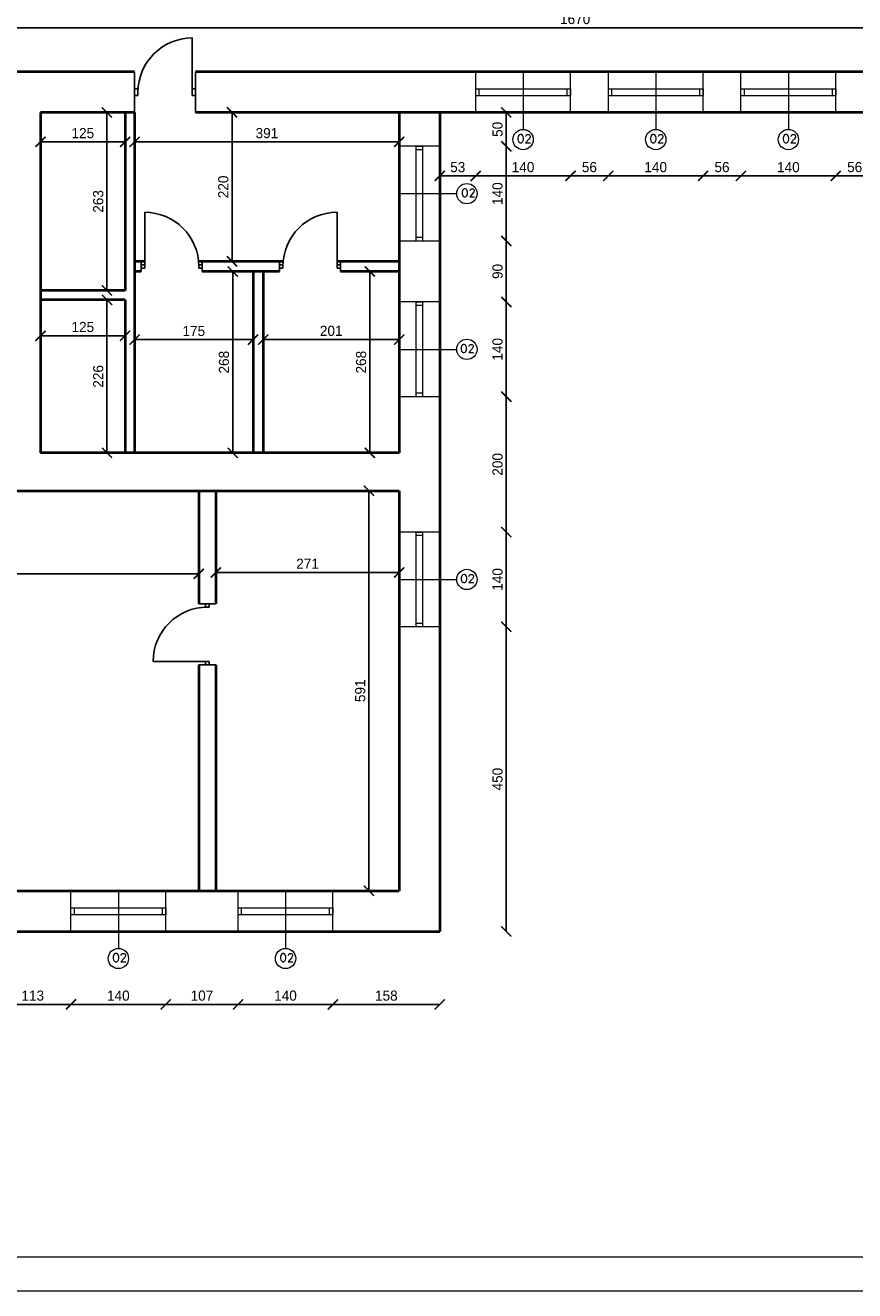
# Model space of a CAD drawing. Header units: millimetres. Extents: x 107252 to 132489, y 44218 to 60710.
# Tile 19 of 72: x 112589 to 113814, y 53128 to 54998. Entities that reach past the tile are written whole.
import ezdxf

# ---------------------------------------------------------------- set-up
doc = ezdxf.new("R2010")
doc.units = ezdxf.units.MM
for name, color, linetype, lineweight in [('cienka', 3, 'Continuous', 18), ('gruba', 1, 'Continuous', 40), ('wymiary', 252, 'Continuous', 15), ('średnia', 2, 'Continuous', 25)]:
    doc.layers.add(name, color=color, linetype=linetype, lineweight=lineweight)
doc.styles.add('ROMANS1', font='romans.shx', dxfattribs={"height": 15})
doc.styles.get("Standard").update_dxf_attribs({"font": 'GOTHIC.TTF'})
doc.dimstyles.new('secemin', dxfattribs={"dimtxt": 15, "dimasz": 15, "dimexe": 1.25, "dimexo": 0.625, "dimgap": 5, "dimtad": 1, "dimdec": 0, "dimtxsty": 'Standard', "dimblk": 'ARCHTICK', "dimcen": 0, "dimse1": 1, "dimse2": 1, "dimclrt": 256, "dimadec": 0, "dimazin": 0, "dimtfac": 1, "dimtdec": 0, "dimtmove": 0, "dimatfit": 3, "dimfxl": 1, "dimtfillclr": 250, "dimarcsym": 1})

# ---------------------------------------------------------------- blocks, each defined once
blk = doc.blocks.new('_ArchTick')
at = {"color": 0, "linetype": 'ByBlock', "const_width": 0.15}
blk.add_lwpolyline([(-0.5, -0.5), (0.5, 0.5)], dxfattribs=at)
blk = doc.blocks.new('*D184')
at = {"layer": 'Defpoints', "color": 0, "transparency": 16777216}
for p in [(112566.1, 54994.3), (114236.1, 54974.9), (112566.1, 54929.3)]:
    blk.add_point(p, dxfattribs=at)
at = {"layer": 'wymiary', "color": 0, "lineweight": -2, "transparency": 16777216}
blk.add_line((114236.1, 54994.3), (112566.1, 54994.3), dxfattribs=at)
at = {"layer": 'wymiary', "color": 0, "lineweight": -2, "transparency": 16777216, "xscale": 15, "yscale": 15, "zscale": 15, "rotation": 180}
blk.add_blockref('_ArchTick', (112566.1, 54994.3), dxfattribs=at)
at = {"layer": 'wymiary', "color": 0, "lineweight": -2, "transparency": 16777216, "xscale": 15, "yscale": 15, "zscale": 15}
blk.add_blockref('_ArchTick', (114236.1, 54994.3), dxfattribs=at)
at = {"layer": 'wymiary', "transparency": 16777216, "insert": (113401.1, 55007.2), "char_height": 15, "attachment_point": 5}
blk.add_mtext('1670', dxfattribs=at)
blk = doc.blocks.new('*D190')
at = {"layer": 'Defpoints', "color": 0, "transparency": 16777216}
for p in [(112695.9, 54869.3), (112709.3, 54869.3), (112695.9, 54606.3)]:
    blk.add_point(p, dxfattribs=at)
at = {"layer": 'wymiary', "color": 0, "lineweight": -2, "transparency": 16777216}
blk.add_line((112709.3, 54606.3), (112709.3, 54869.3), dxfattribs=at)
at = {"layer": 'wymiary', "color": 0, "lineweight": -2, "transparency": 16777216, "xscale": 15, "yscale": 15, "zscale": 15}
for p, rotation in [((112709.3, 54869.3), 90), ((112709.3, 54606.3), 270)]:
    blk.add_blockref('_ArchTick', p, dxfattribs=dict(at, rotation=rotation))
at = {"layer": 'wymiary', "transparency": 16777216, "insert": (112696.4, 54737.8), "char_height": 15, "attachment_point": 5, "rotation": 90}
blk.add_mtext('263', dxfattribs=at)
blk = doc.blocks.new('*D191')
at = {"layer": 'Defpoints', "color": 0, "transparency": 16777216}
for p in [(112736.1, 54825.8), (112611.1, 54803.3), (112736.1, 54803.3)]:
    blk.add_point(p, dxfattribs=at)
at = {"layer": 'wymiary', "color": 0, "lineweight": -2, "transparency": 16777216}
blk.add_line((112611.1, 54825.8), (112736.1, 54825.8), dxfattribs=at)
at = {"layer": 'wymiary', "color": 0, "lineweight": -2, "transparency": 16777216, "xscale": 15, "yscale": 15, "zscale": 15, "rotation": 180}
blk.add_blockref('_ArchTick', (112611.1, 54825.8), dxfattribs=at)
at = {"layer": 'wymiary', "color": 0, "lineweight": -2, "transparency": 16777216, "xscale": 15, "yscale": 15, "zscale": 15}
blk.add_blockref('_ArchTick', (112736.1, 54825.8), dxfattribs=at)
at = {"layer": 'wymiary', "transparency": 16777216, "insert": (112673.6, 54838.6), "char_height": 15, "attachment_point": 5}
blk.add_mtext('125', dxfattribs=at)
blk = doc.blocks.new('*D192')
at = {"layer": 'Defpoints', "color": 0, "transparency": 16777216}
for p in [(112750.1, 54825.8), (113141.1, 54825.8), (113141.1, 54825.8)]:
    blk.add_point(p, dxfattribs=at)
at = {"layer": 'wymiary', "color": 0, "lineweight": -2, "transparency": 16777216}
blk.add_line((112750.1, 54825.8), (113141.1, 54825.8), dxfattribs=at)
at = {"layer": 'wymiary', "color": 0, "lineweight": -2, "transparency": 16777216, "xscale": 15, "yscale": 15, "zscale": 15, "rotation": 180}
blk.add_blockref('_ArchTick', (112750.1, 54825.8), dxfattribs=at)
at = {"layer": 'wymiary', "color": 0, "lineweight": -2, "transparency": 16777216, "xscale": 15, "yscale": 15, "zscale": 15}
blk.add_blockref('_ArchTick', (113141.1, 54825.8), dxfattribs=at)
at = {"layer": 'wymiary', "transparency": 16777216, "insert": (112945.6, 54838.6), "char_height": 15, "attachment_point": 5}
blk.add_mtext('391', dxfattribs=at)
blk = doc.blocks.new('*D193')
at = {"layer": 'Defpoints', "color": 0, "transparency": 16777216}
for p in [(112894.1, 54869.3), (112894.1, 54869.3), (112894.1, 54649.3)]:
    blk.add_point(p, dxfattribs=at)
at = {"layer": 'wymiary', "color": 0, "lineweight": -2, "transparency": 16777216}
blk.add_line((112894.1, 54649.3), (112894.1, 54869.3), dxfattribs=at)
at = {"layer": 'wymiary', "color": 0, "lineweight": -2, "transparency": 16777216, "xscale": 15, "yscale": 15, "zscale": 15}
for p, rotation in [((112894.1, 54869.3), 90), ((112894.1, 54649.3), 270)]:
    blk.add_blockref('_ArchTick', p, dxfattribs=dict(at, rotation=rotation))
at = {"layer": 'wymiary', "transparency": 16777216, "insert": (112881.2, 54759.3), "char_height": 15, "attachment_point": 5, "rotation": 90}
blk.add_mtext('220', dxfattribs=at)
blk = doc.blocks.new('*D194')
at = {"layer": 'Defpoints', "color": 0, "transparency": 16777216}
for p in [(112709.3, 54592.3), (112709.3, 54366.3), (112709.3, 54366.3)]:
    blk.add_point(p, dxfattribs=at)
at = {"layer": 'wymiary', "color": 0, "lineweight": -2, "transparency": 16777216}
blk.add_line((112709.3, 54592.3), (112709.3, 54366.3), dxfattribs=at)
at = {"layer": 'wymiary', "color": 0, "lineweight": -2, "transparency": 16777216, "xscale": 15, "yscale": 15, "zscale": 15}
for p, rotation in [((112709.3, 54592.3), 90), ((112709.3, 54366.3), 270)]:
    blk.add_blockref('_ArchTick', p, dxfattribs=dict(at, rotation=rotation))
at = {"layer": 'wymiary', "transparency": 16777216, "insert": (112696.4, 54479.3), "char_height": 15, "attachment_point": 5, "rotation": 90}
blk.add_mtext('226', dxfattribs=at)
blk = doc.blocks.new('*D195')
at = {"layer": 'Defpoints', "color": 0, "transparency": 16777216}
for p in [(112611.1, 54539.3), (112736.1, 54539.3), (112736.1, 54539.3)]:
    blk.add_point(p, dxfattribs=at)
at = {"layer": 'wymiary', "color": 0, "lineweight": -2, "transparency": 16777216}
blk.add_line((112611.1, 54539.3), (112736.1, 54539.3), dxfattribs=at)
at = {"layer": 'wymiary', "color": 0, "lineweight": -2, "transparency": 16777216, "xscale": 15, "yscale": 15, "zscale": 15, "rotation": 180}
blk.add_blockref('_ArchTick', (112611.1, 54539.3), dxfattribs=at)
at = {"layer": 'wymiary', "color": 0, "lineweight": -2, "transparency": 16777216, "xscale": 15, "yscale": 15, "zscale": 15}
blk.add_blockref('_ArchTick', (112736.1, 54539.3), dxfattribs=at)
at = {"layer": 'wymiary', "transparency": 16777216, "insert": (112673.6, 54552.2), "char_height": 15, "attachment_point": 5}
blk.add_mtext('125', dxfattribs=at)
blk = doc.blocks.new('*D196')
at = {"layer": 'Defpoints', "color": 0, "transparency": 16777216}
for p in [(112750.1, 54533.6), (112925.1, 54533.6), (112925.1, 54533.6)]:
    blk.add_point(p, dxfattribs=at)
at = {"layer": 'wymiary', "color": 0, "lineweight": -2, "transparency": 16777216}
blk.add_line((112750.1, 54533.6), (112925.1, 54533.6), dxfattribs=at)
at = {"layer": 'wymiary', "color": 0, "lineweight": -2, "transparency": 16777216, "xscale": 15, "yscale": 15, "zscale": 15, "rotation": 180}
blk.add_blockref('_ArchTick', (112750.1, 54533.6), dxfattribs=at)
at = {"layer": 'wymiary', "color": 0, "lineweight": -2, "transparency": 16777216, "xscale": 15, "yscale": 15, "zscale": 15}
blk.add_blockref('_ArchTick', (112925.1, 54533.6), dxfattribs=at)
at = {"layer": 'wymiary', "transparency": 16777216, "insert": (112837.6, 54546.3), "char_height": 15, "attachment_point": 5}
blk.add_mtext('175', dxfattribs=at)
blk = doc.blocks.new('*D197')
at = {"layer": 'Defpoints', "color": 0, "transparency": 16777216}
for p in [(112940.1, 54533.6), (113141.1, 54533.6), (113141.1, 54533.6)]:
    blk.add_point(p, dxfattribs=at)
at = {"layer": 'wymiary', "color": 0, "lineweight": -2, "transparency": 16777216}
blk.add_line((112940.1, 54533.6), (113141.1, 54533.6), dxfattribs=at)
at = {"layer": 'wymiary', "color": 0, "lineweight": -2, "transparency": 16777216, "xscale": 15, "yscale": 15, "zscale": 15, "rotation": 180}
blk.add_blockref('_ArchTick', (112940.1, 54533.6), dxfattribs=at)
at = {"layer": 'wymiary', "color": 0, "lineweight": -2, "transparency": 16777216, "xscale": 15, "yscale": 15, "zscale": 15}
blk.add_blockref('_ArchTick', (113141.1, 54533.6), dxfattribs=at)
at = {"layer": 'wymiary', "transparency": 16777216, "insert": (113040.6, 54546.5), "char_height": 15, "attachment_point": 5}
blk.add_mtext('201', dxfattribs=at)
blk = doc.blocks.new('*D198')
at = {"layer": 'Defpoints', "color": 0, "transparency": 16777216}
for p in [(112895.1, 54634.3), (112895.1, 54366.3), (112895.1, 54366.3)]:
    blk.add_point(p, dxfattribs=at)
at = {"layer": 'wymiary', "color": 0, "lineweight": -2, "transparency": 16777216}
blk.add_line((112895.1, 54634.3), (112895.1, 54366.3), dxfattribs=at)
at = {"layer": 'wymiary', "color": 0, "lineweight": -2, "transparency": 16777216, "xscale": 15, "yscale": 15, "zscale": 15}
for p, rotation in [((112895.1, 54634.3), 90), ((112895.1, 54366.3), 270)]:
    blk.add_blockref('_ArchTick', p, dxfattribs=dict(at, rotation=rotation))
at = {"layer": 'wymiary', "transparency": 16777216, "insert": (112882.2, 54500.3), "char_height": 15, "attachment_point": 5, "rotation": 90}
blk.add_mtext('268', dxfattribs=at)
blk = doc.blocks.new('*D199')
at = {"layer": 'Defpoints', "color": 0, "transparency": 16777216}
for p in [(113097.7, 54634.3), (113097.7, 54366.3), (113097.7, 54366.3)]:
    blk.add_point(p, dxfattribs=at)
at = {"layer": 'wymiary', "color": 0, "lineweight": -2, "transparency": 16777216}
blk.add_line((113097.7, 54634.3), (113097.7, 54366.3), dxfattribs=at)
at = {"layer": 'wymiary', "color": 0, "lineweight": -2, "transparency": 16777216, "xscale": 15, "yscale": 15, "zscale": 15}
for p, rotation in [((113097.7, 54634.3), 90), ((113097.7, 54366.3), 270)]:
    blk.add_blockref('_ArchTick', p, dxfattribs=dict(at, rotation=rotation))
at = {"layer": 'wymiary', "transparency": 16777216, "insert": (113084.8, 54500.3), "char_height": 15, "attachment_point": 5, "rotation": 90}
blk.add_mtext('268', dxfattribs=at)
blk = doc.blocks.new('*D202')
at = {"layer": 'Defpoints', "color": 0, "transparency": 16777216}
for p in [(111798.1, 54227.3), (112845.1, 54227.3), (112845.1, 54187.7)]:
    blk.add_point(p, dxfattribs=at)
at = {"layer": 'wymiary', "color": 0, "lineweight": -2, "transparency": 16777216}
blk.add_line((111798.1, 54187.7), (112845.1, 54187.7), dxfattribs=at)
at = {"layer": 'wymiary', "color": 0, "lineweight": -2, "transparency": 16777216, "xscale": 15, "yscale": 15, "zscale": 15, "rotation": 180}
blk.add_blockref('_ArchTick', (111798.1, 54187.7), dxfattribs=at)
at = {"layer": 'wymiary', "color": 0, "lineweight": -2, "transparency": 16777216, "xscale": 15, "yscale": 15, "zscale": 15}
blk.add_blockref('_ArchTick', (112845.1, 54187.7), dxfattribs=at)
at = {"layer": 'wymiary', "transparency": 16777216, "insert": (112321.6, 54200.6), "char_height": 15, "attachment_point": 5}
blk.add_mtext('1047', dxfattribs=at)
blk = doc.blocks.new('*D204')
at = {"layer": 'Defpoints', "color": 0, "transparency": 16777216}
for p in [(112870.1, 54189.6), (113141.1, 54189.6), (113141.1, 54189.6)]:
    blk.add_point(p, dxfattribs=at)
at = {"layer": 'wymiary', "color": 0, "lineweight": -2, "transparency": 16777216}
blk.add_line((112870.1, 54189.6), (113141.1, 54189.6), dxfattribs=at)
at = {"layer": 'wymiary', "color": 0, "lineweight": -2, "transparency": 16777216, "xscale": 15, "yscale": 15, "zscale": 15, "rotation": 180}
blk.add_blockref('_ArchTick', (112870.1, 54189.6), dxfattribs=at)
at = {"layer": 'wymiary', "color": 0, "lineweight": -2, "transparency": 16777216, "xscale": 15, "yscale": 15, "zscale": 15}
blk.add_blockref('_ArchTick', (113141.1, 54189.6), dxfattribs=at)
at = {"layer": 'wymiary', "transparency": 16777216, "insert": (113005.6, 54202.5), "char_height": 15, "attachment_point": 5}
blk.add_mtext('271', dxfattribs=at)
blk = doc.blocks.new('*D205')
at = {"layer": 'Defpoints', "color": 0, "transparency": 16777216}
for p in [(113097.9, 54310.3), (113096.4, 53719.3), (113113.9, 53719.3)]:
    blk.add_point(p, dxfattribs=at)
at = {"layer": 'wymiary', "color": 0, "lineweight": -2, "transparency": 16777216}
blk.add_line((113096.4, 54310.3), (113096.4, 53719.3), dxfattribs=at)
at = {"layer": 'wymiary', "color": 0, "lineweight": -2, "transparency": 16777216, "xscale": 15, "yscale": 15, "zscale": 15}
for p, rotation in [((113096.4, 54310.3), 90), ((113096.4, 53719.3), 270)]:
    blk.add_blockref('_ArchTick', p, dxfattribs=dict(at, rotation=rotation))
at = {"layer": 'wymiary', "transparency": 16777216, "insert": (113083.5, 54014.8), "char_height": 15, "attachment_point": 5, "rotation": 90}
blk.add_mtext('591', dxfattribs=at)
blk = doc.blocks.new('*D232')
at = {"layer": 'Defpoints', "color": 0, "transparency": 16777216}
for p in [(112543.1, 53625.1), (112656.1, 53625.1), (112656.1, 53551.4)]:
    blk.add_point(p, dxfattribs=at)
at = {"layer": 'wymiary', "color": 0, "lineweight": -2, "transparency": 16777216}
blk.add_line((112543.1, 53551.4), (112656.1, 53551.4), dxfattribs=at)
at = {"layer": 'wymiary', "color": 0, "lineweight": -2, "transparency": 16777216, "xscale": 15, "yscale": 15, "zscale": 15, "rotation": 180}
blk.add_blockref('_ArchTick', (112543.1, 53551.4), dxfattribs=at)
at = {"layer": 'wymiary', "color": 0, "lineweight": -2, "transparency": 16777216, "xscale": 15, "yscale": 15, "zscale": 15}
blk.add_blockref('_ArchTick', (112656.1, 53551.4), dxfattribs=at)
at = {"layer": 'wymiary', "transparency": 16777216, "insert": (112599.6, 53564.3), "char_height": 15, "attachment_point": 5}
blk.add_mtext('113', dxfattribs=at)
blk = doc.blocks.new('*D233')
at = {"layer": 'Defpoints', "color": 0, "transparency": 16777216}
for p in [(112656.1, 53625.1), (112796.1, 53625.1), (112796.1, 53551.4)]:
    blk.add_point(p, dxfattribs=at)
at = {"layer": 'wymiary', "color": 0, "lineweight": -2, "transparency": 16777216}
blk.add_line((112656.1, 53551.4), (112796.1, 53551.4), dxfattribs=at)
at = {"layer": 'wymiary', "color": 0, "lineweight": -2, "transparency": 16777216, "xscale": 15, "yscale": 15, "zscale": 15, "rotation": 180}
blk.add_blockref('_ArchTick', (112656.1, 53551.4), dxfattribs=at)
at = {"layer": 'wymiary', "color": 0, "lineweight": -2, "transparency": 16777216, "xscale": 15, "yscale": 15, "zscale": 15}
blk.add_blockref('_ArchTick', (112796.1, 53551.4), dxfattribs=at)
at = {"layer": 'wymiary', "transparency": 16777216, "insert": (112726.1, 53564.3), "char_height": 15, "attachment_point": 5}
blk.add_mtext('140', dxfattribs=at)
blk = doc.blocks.new('*D234')
at = {"layer": 'Defpoints', "color": 0, "transparency": 16777216}
for p in [(112796.1, 53625.1), (112903.1, 53625.1), (112903.1, 53551.4)]:
    blk.add_point(p, dxfattribs=at)
at = {"layer": 'wymiary', "color": 0, "lineweight": -2, "transparency": 16777216}
blk.add_line((112796.1, 53551.4), (112903.1, 53551.4), dxfattribs=at)
at = {"layer": 'wymiary', "color": 0, "lineweight": -2, "transparency": 16777216, "xscale": 15, "yscale": 15, "zscale": 15, "rotation": 180}
blk.add_blockref('_ArchTick', (112796.1, 53551.4), dxfattribs=at)
at = {"layer": 'wymiary', "color": 0, "lineweight": -2, "transparency": 16777216, "xscale": 15, "yscale": 15, "zscale": 15}
blk.add_blockref('_ArchTick', (112903.1, 53551.4), dxfattribs=at)
at = {"layer": 'wymiary', "transparency": 16777216, "insert": (112849.6, 53564.3), "char_height": 15, "attachment_point": 5}
blk.add_mtext('107', dxfattribs=at)
blk = doc.blocks.new('*D235')
at = {"layer": 'Defpoints', "color": 0, "transparency": 16777216}
for p in [(112903.1, 53625.1), (113043.1, 53625.1), (113043.1, 53551.4)]:
    blk.add_point(p, dxfattribs=at)
at = {"layer": 'wymiary', "color": 0, "lineweight": -2, "transparency": 16777216}
blk.add_line((112903.1, 53551.4), (113043.1, 53551.4), dxfattribs=at)
at = {"layer": 'wymiary', "color": 0, "lineweight": -2, "transparency": 16777216, "xscale": 15, "yscale": 15, "zscale": 15, "rotation": 180}
blk.add_blockref('_ArchTick', (112903.1, 53551.4), dxfattribs=at)
at = {"layer": 'wymiary', "color": 0, "lineweight": -2, "transparency": 16777216, "xscale": 15, "yscale": 15, "zscale": 15}
blk.add_blockref('_ArchTick', (113043.1, 53551.4), dxfattribs=at)
at = {"layer": 'wymiary', "transparency": 16777216, "insert": (112973.1, 53564.3), "char_height": 15, "attachment_point": 5}
blk.add_mtext('140', dxfattribs=at)
blk = doc.blocks.new('*D236')
at = {"layer": 'Defpoints', "color": 0, "transparency": 16777216}
for p in [(113043.1, 53625.1), (113201.1, 53625.1), (113201.1, 53551.4)]:
    blk.add_point(p, dxfattribs=at)
at = {"layer": 'wymiary', "color": 0, "lineweight": -2, "transparency": 16777216}
blk.add_line((113043.1, 53551.4), (113201.1, 53551.4), dxfattribs=at)
at = {"layer": 'wymiary', "color": 0, "lineweight": -2, "transparency": 16777216, "xscale": 15, "yscale": 15, "zscale": 15, "rotation": 180}
blk.add_blockref('_ArchTick', (113043.1, 53551.4), dxfattribs=at)
at = {"layer": 'wymiary', "color": 0, "lineweight": -2, "transparency": 16777216, "xscale": 15, "yscale": 15, "zscale": 15}
blk.add_blockref('_ArchTick', (113201.1, 53551.4), dxfattribs=at)
at = {"layer": 'wymiary', "transparency": 16777216, "insert": (113122.1, 53564.3), "char_height": 15, "attachment_point": 5}
blk.add_mtext('158', dxfattribs=at)
blk = doc.blocks.new('*D237')
at = {"layer": 'Defpoints', "color": 0, "transparency": 16777216}
for p in [(113201.1, 54109.3), (113299.3, 54109.3), (113201.1, 53659.3)]:
    blk.add_point(p, dxfattribs=at)
at = {"layer": 'wymiary', "color": 0, "lineweight": -2, "transparency": 16777216}
blk.add_line((113299.3, 53659.3), (113299.3, 54109.3), dxfattribs=at)
at = {"layer": 'wymiary', "color": 0, "lineweight": -2, "transparency": 16777216, "xscale": 15, "yscale": 15, "zscale": 15}
for p, rotation in [((113299.3, 54109.3), 90), ((113299.3, 53659.3), 270)]:
    blk.add_blockref('_ArchTick', p, dxfattribs=dict(at, rotation=rotation))
at = {"layer": 'wymiary', "transparency": 16777216, "insert": (113286.4, 53884.3), "char_height": 15, "attachment_point": 5, "rotation": 90}
blk.add_mtext('450', dxfattribs=at)
blk = doc.blocks.new('*D238')
at = {"layer": 'Defpoints', "color": 0, "transparency": 16777216}
for p in [(113201.1, 54249.3), (113299.3, 54249.3), (113201.1, 54109.3)]:
    blk.add_point(p, dxfattribs=at)
at = {"layer": 'wymiary', "color": 0, "lineweight": -2, "transparency": 16777216}
blk.add_line((113299.3, 54109.3), (113299.3, 54249.3), dxfattribs=at)
at = {"layer": 'wymiary', "color": 0, "lineweight": -2, "transparency": 16777216, "xscale": 15, "yscale": 15, "zscale": 15}
for p, rotation in [((113299.3, 54249.3), 90), ((113299.3, 54109.3), 270)]:
    blk.add_blockref('_ArchTick', p, dxfattribs=dict(at, rotation=rotation))
at = {"layer": 'wymiary', "transparency": 16777216, "insert": (113286.4, 54179.3), "char_height": 15, "attachment_point": 5, "rotation": 90}
blk.add_mtext('140', dxfattribs=at)
blk = doc.blocks.new('*D239')
at = {"layer": 'Defpoints', "color": 0, "transparency": 16777216}
for p in [(113201.1, 54449.3), (113299.3, 54449.3), (113201.1, 54249.3)]:
    blk.add_point(p, dxfattribs=at)
at = {"layer": 'wymiary', "color": 0, "lineweight": -2, "transparency": 16777216}
blk.add_line((113299.3, 54249.3), (113299.3, 54449.3), dxfattribs=at)
at = {"layer": 'wymiary', "color": 0, "lineweight": -2, "transparency": 16777216, "xscale": 15, "yscale": 15, "zscale": 15}
for p, rotation in [((113299.3, 54449.3), 90), ((113299.3, 54249.3), 270)]:
    blk.add_blockref('_ArchTick', p, dxfattribs=dict(at, rotation=rotation))
at = {"layer": 'wymiary', "transparency": 16777216, "insert": (113286.4, 54349.3), "char_height": 15, "attachment_point": 5, "rotation": 90}
blk.add_mtext('200', dxfattribs=at)
blk = doc.blocks.new('*D240')
at = {"layer": 'Defpoints', "color": 0, "transparency": 16777216}
for p in [(113201.1, 54589.3), (113299.3, 54589.3), (113201.1, 54449.3)]:
    blk.add_point(p, dxfattribs=at)
at = {"layer": 'wymiary', "color": 0, "lineweight": -2, "transparency": 16777216}
blk.add_line((113299.3, 54449.3), (113299.3, 54589.3), dxfattribs=at)
at = {"layer": 'wymiary', "color": 0, "lineweight": -2, "transparency": 16777216, "xscale": 15, "yscale": 15, "zscale": 15}
for p, rotation in [((113299.3, 54589.3), 90), ((113299.3, 54449.3), 270)]:
    blk.add_blockref('_ArchTick', p, dxfattribs=dict(at, rotation=rotation))
at = {"layer": 'wymiary', "transparency": 16777216, "insert": (113286.4, 54519.3), "char_height": 15, "attachment_point": 5, "rotation": 90}
blk.add_mtext('140', dxfattribs=at)
blk = doc.blocks.new('*D241')
at = {"layer": 'Defpoints', "color": 0, "transparency": 16777216}
for p in [(113201.1, 54679.3), (113299.3, 54679.3), (113201.1, 54589.3)]:
    blk.add_point(p, dxfattribs=at)
at = {"layer": 'wymiary', "color": 0, "lineweight": -2, "transparency": 16777216}
blk.add_line((113299.3, 54589.3), (113299.3, 54679.3), dxfattribs=at)
at = {"layer": 'wymiary', "color": 0, "lineweight": -2, "transparency": 16777216, "xscale": 15, "yscale": 15, "zscale": 15}
for p, rotation in [((113299.3, 54679.3), 90), ((113299.3, 54589.3), 270)]:
    blk.add_blockref('_ArchTick', p, dxfattribs=dict(at, rotation=rotation))
at = {"layer": 'wymiary', "transparency": 16777216, "insert": (113286.4, 54634.3), "char_height": 15, "attachment_point": 5, "rotation": 90}
blk.add_mtext('90', dxfattribs=at)
blk = doc.blocks.new('*D242')
at = {"layer": 'Defpoints', "color": 0, "transparency": 16777216}
for p in [(113201.1, 54819.3), (113299.3, 54819.3), (113201.1, 54679.3)]:
    blk.add_point(p, dxfattribs=at)
at = {"layer": 'wymiary', "color": 0, "lineweight": -2, "transparency": 16777216}
blk.add_line((113299.3, 54679.3), (113299.3, 54819.3), dxfattribs=at)
at = {"layer": 'wymiary', "color": 0, "lineweight": -2, "transparency": 16777216, "xscale": 15, "yscale": 15, "zscale": 15}
for p, rotation in [((113299.3, 54819.3), 90), ((113299.3, 54679.3), 270)]:
    blk.add_blockref('_ArchTick', p, dxfattribs=dict(at, rotation=rotation))
at = {"layer": 'wymiary', "transparency": 16777216, "insert": (113286.4, 54749.3), "char_height": 15, "attachment_point": 5, "rotation": 90}
blk.add_mtext('140', dxfattribs=at)
blk = doc.blocks.new('*D243')
at = {"layer": 'Defpoints', "color": 0, "transparency": 16777216}
for p in [(113201.1, 54869.3), (113299.3, 54869.3), (113201.1, 54819.3)]:
    blk.add_point(p, dxfattribs=at)
at = {"layer": 'wymiary', "color": 0, "lineweight": -2, "transparency": 16777216}
blk.add_line((113299.3, 54819.3), (113299.3, 54869.3), dxfattribs=at)
at = {"layer": 'wymiary', "color": 0, "lineweight": -2, "transparency": 16777216, "xscale": 15, "yscale": 15, "zscale": 15}
for p, rotation in [((113299.3, 54869.3), 90), ((113299.3, 54819.3), 270)]:
    blk.add_blockref('_ArchTick', p, dxfattribs=dict(at, rotation=rotation))
at = {"layer": 'wymiary', "transparency": 16777216, "insert": (113286.4, 54844.3), "char_height": 15, "attachment_point": 5, "rotation": 90}
blk.add_mtext('50', dxfattribs=at)
blk = doc.blocks.new('*D244')
at = {"layer": 'Defpoints', "color": 0, "transparency": 16777216}
for p in [(113201.1, 54849.7), (113254.1, 54849.7), (113254.1, 54775.5)]:
    blk.add_point(p, dxfattribs=at)
at = {"layer": 'wymiary', "color": 0, "lineweight": -2, "transparency": 16777216}
blk.add_line((113201.1, 54775.5), (113254.1, 54775.5), dxfattribs=at)
at = {"layer": 'wymiary', "color": 0, "lineweight": -2, "transparency": 16777216, "xscale": 15, "yscale": 15, "zscale": 15, "rotation": 180}
blk.add_blockref('_ArchTick', (113201.1, 54775.5), dxfattribs=at)
at = {"layer": 'wymiary', "color": 0, "lineweight": -2, "transparency": 16777216, "xscale": 15, "yscale": 15, "zscale": 15}
blk.add_blockref('_ArchTick', (113254.1, 54775.5), dxfattribs=at)
at = {"layer": 'wymiary', "transparency": 16777216, "insert": (113227.6, 54788.4), "char_height": 15, "attachment_point": 5}
blk.add_mtext('53', dxfattribs=at)
blk = doc.blocks.new('*D245')
at = {"layer": 'Defpoints', "color": 0, "transparency": 16777216}
for p in [(113254.1, 54849.7), (113394.1, 54849.7), (113394.1, 54775.5)]:
    blk.add_point(p, dxfattribs=at)
at = {"layer": 'wymiary', "color": 0, "lineweight": -2, "transparency": 16777216}
blk.add_line((113254.1, 54775.5), (113394.1, 54775.5), dxfattribs=at)
at = {"layer": 'wymiary', "color": 0, "lineweight": -2, "transparency": 16777216, "xscale": 15, "yscale": 15, "zscale": 15, "rotation": 180}
blk.add_blockref('_ArchTick', (113254.1, 54775.5), dxfattribs=at)
at = {"layer": 'wymiary', "color": 0, "lineweight": -2, "transparency": 16777216, "xscale": 15, "yscale": 15, "zscale": 15}
blk.add_blockref('_ArchTick', (113394.1, 54775.5), dxfattribs=at)
at = {"layer": 'wymiary', "transparency": 16777216, "insert": (113324.1, 54788.4), "char_height": 15, "attachment_point": 5}
blk.add_mtext('140', dxfattribs=at)
blk = doc.blocks.new('*D246')
at = {"layer": 'Defpoints', "color": 0, "transparency": 16777216}
for p in [(113394.1, 54849.7), (113450.1, 54849.7), (113450.1, 54775.5)]:
    blk.add_point(p, dxfattribs=at)
at = {"layer": 'wymiary', "color": 0, "lineweight": -2, "transparency": 16777216}
blk.add_line((113394.1, 54775.5), (113450.1, 54775.5), dxfattribs=at)
at = {"layer": 'wymiary', "color": 0, "lineweight": -2, "transparency": 16777216, "xscale": 15, "yscale": 15, "zscale": 15, "rotation": 180}
blk.add_blockref('_ArchTick', (113394.1, 54775.5), dxfattribs=at)
at = {"layer": 'wymiary', "color": 0, "lineweight": -2, "transparency": 16777216, "xscale": 15, "yscale": 15, "zscale": 15}
blk.add_blockref('_ArchTick', (113450.1, 54775.5), dxfattribs=at)
at = {"layer": 'wymiary', "transparency": 16777216, "insert": (113422.1, 54788.4), "char_height": 15, "attachment_point": 5}
blk.add_mtext('56', dxfattribs=at)
blk = doc.blocks.new('*D247')
at = {"layer": 'Defpoints', "color": 0, "transparency": 16777216}
for p in [(113450.1, 54849.7), (113590.1, 54849.7), (113590.1, 54775.5)]:
    blk.add_point(p, dxfattribs=at)
at = {"layer": 'wymiary', "color": 0, "lineweight": -2, "transparency": 16777216}
blk.add_line((113450.1, 54775.5), (113590.1, 54775.5), dxfattribs=at)
at = {"layer": 'wymiary', "color": 0, "lineweight": -2, "transparency": 16777216, "xscale": 15, "yscale": 15, "zscale": 15, "rotation": 180}
blk.add_blockref('_ArchTick', (113450.1, 54775.5), dxfattribs=at)
at = {"layer": 'wymiary', "color": 0, "lineweight": -2, "transparency": 16777216, "xscale": 15, "yscale": 15, "zscale": 15}
blk.add_blockref('_ArchTick', (113590.1, 54775.5), dxfattribs=at)
at = {"layer": 'wymiary', "transparency": 16777216, "insert": (113520.1, 54788.4), "char_height": 15, "attachment_point": 5}
blk.add_mtext('140', dxfattribs=at)
blk = doc.blocks.new('*D248')
at = {"layer": 'Defpoints', "color": 0, "transparency": 16777216}
for p in [(113590.1, 54849.7), (113646.1, 54849.7), (113646.1, 54775.5)]:
    blk.add_point(p, dxfattribs=at)
at = {"layer": 'wymiary', "color": 0, "lineweight": -2, "transparency": 16777216}
blk.add_line((113590.1, 54775.5), (113646.1, 54775.5), dxfattribs=at)
at = {"layer": 'wymiary', "color": 0, "lineweight": -2, "transparency": 16777216, "xscale": 15, "yscale": 15, "zscale": 15, "rotation": 180}
blk.add_blockref('_ArchTick', (113590.1, 54775.5), dxfattribs=at)
at = {"layer": 'wymiary', "color": 0, "lineweight": -2, "transparency": 16777216, "xscale": 15, "yscale": 15, "zscale": 15}
blk.add_blockref('_ArchTick', (113646.1, 54775.5), dxfattribs=at)
at = {"layer": 'wymiary', "transparency": 16777216, "insert": (113618.1, 54788.4), "char_height": 15, "attachment_point": 5}
blk.add_mtext('56', dxfattribs=at)
blk = doc.blocks.new('*D249')
at = {"layer": 'Defpoints', "color": 0, "transparency": 16777216}
for p in [(113646.1, 54849.7), (113786.1, 54849.7), (113786.1, 54775.5)]:
    blk.add_point(p, dxfattribs=at)
at = {"layer": 'wymiary', "color": 0, "lineweight": -2, "transparency": 16777216}
blk.add_line((113646.1, 54775.5), (113786.1, 54775.5), dxfattribs=at)
at = {"layer": 'wymiary', "color": 0, "lineweight": -2, "transparency": 16777216, "xscale": 15, "yscale": 15, "zscale": 15, "rotation": 180}
blk.add_blockref('_ArchTick', (113646.1, 54775.5), dxfattribs=at)
at = {"layer": 'wymiary', "color": 0, "lineweight": -2, "transparency": 16777216, "xscale": 15, "yscale": 15, "zscale": 15}
blk.add_blockref('_ArchTick', (113786.1, 54775.5), dxfattribs=at)
at = {"layer": 'wymiary', "transparency": 16777216, "insert": (113716.1, 54788.4), "char_height": 15, "attachment_point": 5}
blk.add_mtext('140', dxfattribs=at)
blk = doc.blocks.new('*D250')
at = {"layer": 'Defpoints', "color": 0, "transparency": 16777216}
for p in [(113786.1, 54849.7), (113842.1, 54849.7), (113842.1, 54775.5)]:
    blk.add_point(p, dxfattribs=at)
at = {"layer": 'wymiary', "color": 0, "lineweight": -2, "transparency": 16777216}
blk.add_line((113786.1, 54775.5), (113842.1, 54775.5), dxfattribs=at)
at = {"layer": 'wymiary', "color": 0, "lineweight": -2, "transparency": 16777216, "xscale": 15, "yscale": 15, "zscale": 15, "rotation": 180}
blk.add_blockref('_ArchTick', (113786.1, 54775.5), dxfattribs=at)
at = {"layer": 'wymiary', "color": 0, "lineweight": -2, "transparency": 16777216, "xscale": 15, "yscale": 15, "zscale": 15}
blk.add_blockref('_ArchTick', (113842.1, 54775.5), dxfattribs=at)
at = {"layer": 'wymiary', "transparency": 16777216, "insert": (113814.1, 54788.4), "char_height": 15, "attachment_point": 5}
blk.add_mtext('56', dxfattribs=at)
blk = doc.blocks.new('*D305')
at = {"layer": 'Defpoints', "color": 0, "transparency": 16777216}
for p in [(113201.1, 54869.3), (114956.3, 54869.3), (113201.1, 53659.3)]:
    blk.add_point(p, dxfattribs=at)
at = {"layer": 'wymiary', "color": 0, "lineweight": -2, "transparency": 16777216}
blk.add_line((114956.3, 53659.3), (114956.3, 54869.3), dxfattribs=at)
at = {"layer": 'wymiary', "color": 0, "lineweight": -2, "transparency": 16777216, "xscale": 15, "yscale": 15, "zscale": 15}
for p, rotation in [((114956.3, 54869.3), 90), ((114956.3, 53659.3), 270)]:
    blk.add_blockref('_ArchTick', p, dxfattribs=dict(at, rotation=rotation))
at = {"layer": 'wymiary', "transparency": 16777216, "insert": (114943.4, 54264.3), "char_height": 15, "attachment_point": 5, "rotation": 90}
blk.add_mtext('1210', dxfattribs=at)
blk = doc.blocks.new('*D306')
at = {"layer": 'Defpoints', "color": 0, "transparency": 16777216}
for p in [(114800.1, 55865.3), (114956.3, 55865.3), (113201.1, 54869.3)]:
    blk.add_point(p, dxfattribs=at)
at = {"layer": 'wymiary', "color": 0, "lineweight": -2, "transparency": 16777216}
blk.add_line((114956.3, 54869.3), (114956.3, 55865.3), dxfattribs=at)
at = {"layer": 'wymiary', "color": 0, "lineweight": -2, "transparency": 16777216, "xscale": 15, "yscale": 15, "zscale": 15}
for p, rotation in [((114956.3, 55865.3), 90), ((114956.3, 54869.3), 270)]:
    blk.add_blockref('_ArchTick', p, dxfattribs=dict(at, rotation=rotation))
at = {"layer": 'wymiary', "transparency": 16777216, "insert": (114943.4, 55367.3), "char_height": 15, "attachment_point": 5, "rotation": 90}
blk.add_mtext('996', dxfattribs=at)

msp = doc.modelspace()

# ---------------------------------------------------------------- linework, layer by layer
at = {"layer": 'cienka'}
for p, q in [((113254.117, 54869.258), (113254.117, 54929.258)), ((113324.117, 54929.258), (113324.117, 54844.258)), ((113394.117, 54869.258), (113394.117, 54929.258)), ((113450.117, 54869.258), (113450.117, 54929.258)), ((113520.117, 54929.258), (113520.117, 54844.258)), ((113590.117, 54869.258), (113590.117, 54929.258)), ((113646.117, 54869.258), (113646.117, 54929.258)), ((113716.117, 54929.258), (113716.117, 54844.258)), ((113786.117, 54869.258), (113786.117, 54929.258)), ((113254.117, 54904.258), (113394.117, 54904.258)), ((113254.117, 54894.258), (113394.117, 54894.258)), ((113259.117, 54894.258), (113259.117, 54904.258)), ((113389.117, 54894.258), (113389.117, 54904.258)), ((113450.117, 54904.258), (113590.117, 54904.258)), ((113450.117, 54894.258), (113590.117, 54894.258)), ((113455.117, 54894.258), (113455.117, 54904.258)), ((113585.117, 54894.258), (113585.117, 54904.258)), ((113646.117, 54904.258), (113786.117, 54904.258)), ((113646.117, 54894.258), (113786.117, 54894.258)), ((113651.117, 54894.258), (113651.117, 54904.258)), ((113781.117, 54894.258), (113781.117, 54904.258)), ((113201.117, 54819.258), (113141.117, 54819.258)), ((113166.117, 54679.258), (113166.117, 54819.258)), ((113176.117, 54679.258), (113176.117, 54819.258)), ((113176.117, 54814.258), (113166.117, 54814.258)), ((113141.117, 54749.258), (113226.117, 54749.258)), ((113201.117, 54679.258), (113141.117, 54679.258)), ((113176.117, 54684.258), (113166.117, 54684.258)), ((113201.117, 54589.258), (113141.117, 54589.258)), ((113166.117, 54449.258), (113166.117, 54589.258)), ((113176.117, 54584.258), (113166.117, 54584.258)), ((113176.117, 54449.258), (113176.117, 54589.258)), ((113141.117, 54519.258), (113226.117, 54519.258)), ((113201.117, 54449.258), (113141.117, 54449.258)), ((113176.117, 54454.258), (113166.117, 54454.258)), ((113201.117, 54249.258), (113141.117, 54249.258)), ((113166.117, 54109.258), (113166.117, 54249.258)), ((113176.117, 54244.258), (113166.117, 54244.258)), ((113176.117, 54109.258), (113176.117, 54249.258)), ((113141.117, 54179.258), (113226.117, 54179.258)), ((113201.117, 54109.258), (113141.117, 54109.258)), ((113176.117, 54114.258), (113166.117, 54114.258)), ((112656.117, 53659.258), (112656.117, 53719.258)), ((112656.117, 53659.258), (112656.117, 53719.258)), ((112726.117, 53719.258), (112726.117, 53634.258)), ((112796.117, 53659.258), (112796.117, 53719.258)), ((112903.117, 53659.258), (112903.117, 53719.258)), ((112973.117, 53719.258), (112973.117, 53634.258)), ((113043.117, 53659.258), (113043.117, 53719.258)), ((112656.117, 53694.258), (112796.117, 53694.258)), ((112661.117, 53684.258), (112661.117, 53694.258)), ((112791.117, 53684.258), (112791.117, 53694.258)), ((112903.117, 53694.258), (113043.117, 53694.258)), ((112908.117, 53684.258), (112908.117, 53694.258)), ((113038.117, 53684.258), (113038.117, 53694.258)), ((112656.117, 53684.258), (112796.117, 53684.258)), ((112903.117, 53684.258), (113043.117, 53684.258)), ((109401.976, 53178.443), (115241.976, 53178.443)), ((109351.976, 53128.443), (115291.976, 53128.443)), ((109351.976, 53128.443), (115291.976, 53128.443))]:
    msp.add_line(p, q, dxfattribs=at)
for centre in [(113324.117, 54829.258), (113520.117, 54829.258), (113716.117, 54829.258), (113241.117, 54749.258), (113241.117, 54519.258), (113241.117, 54179.258), (112726.117, 53619.258), (112973.117, 53619.258)]:
    msp.add_circle(centre, 15, dxfattribs=at)
at = {"layer": 'gruba'}
for p, q in [((112750.117, 54929.258), (112566.117, 54929.258)), ((114740.117, 54929.258), (112840.117, 54929.258)), ((112750.117, 54869.258), (112611.117, 54869.258)), ((112611.117, 54869.258), (112611.117, 54366.258)), ((112736.117, 54869.258), (112736.117, 54606.258)), ((112750.117, 54869.258), (112750.117, 54592.258)), ((114800.117, 54869.258), (112840.117, 54869.258)), ((113141.117, 54869.258), (113141.117, 54366.258)), ((113201.117, 54869.258), (113201.117, 53659.258)), ((112764.986, 54649.258), (112750.117, 54649.258)), ((112969.614, 54649.258), (112844.634, 54649.258)), ((113141.117, 54649.258), (113049.262, 54649.258)), ((112759.986, 54634.258), (112750.117, 54634.258)), ((112964.262, 54634.258), (112849.986, 54634.258)), ((112925.117, 54634.258), (112925.117, 54366.258)), ((112940.117, 54634.258), (112940.117, 54366.258)), ((113141.117, 54634.258), (113054.262, 54634.258)), ((112736.117, 54606.258), (112611.117, 54606.258)), ((112736.117, 54592.258), (112611.117, 54592.258)), ((112736.117, 54592.258), (112736.117, 54366.258)), ((112750.117, 54592.258), (112750.117, 54366.258)), ((113141.117, 54366.258), (112611.117, 54366.258)), ((112566.117, 54310.258), (113141.117, 54310.258)), ((112845.117, 54310.258), (112845.117, 54143.258)), ((112870.117, 54310.258), (112870.117, 54143.258)), ((113141.117, 54310.258), (113141.117, 53719.258)), ((112845.117, 54053.258), (112845.117, 53719.258)), ((112870.117, 54053.258), (112870.117, 53719.258)), ((111798.117, 53719.258), (113141.117, 53719.258)), ((111738.117, 53659.258), (113201.117, 53659.258))]:
    msp.add_line(p, q, dxfattribs=at)
at = {"layer": 'średnia'}
for p, q in [((112835.117, 54899.258), (112835.117, 54979.258)), ((112750.117, 54929.258), (112750.117, 54869.258)), ((112840.117, 54929.258), (112840.117, 54869.258)), ((112755.117, 54904.258), (112750.117, 54904.258)), ((112755.117, 54894.258), (112750.117, 54894.258)), ((112755.117, 54899.258), (112755.117, 54904.258)), ((112755.117, 54899.258), (112755.117, 54894.258)), ((112835.117, 54899.258), (112835.117, 54904.258)), ((112835.117, 54904.258), (112840.117, 54904.258)), ((112835.117, 54899.258), (112835.117, 54894.258)), ((112835.117, 54894.258), (112840.117, 54894.258)), ((113394.117, 54894.258), (113394.117, 54904.258)), ((113590.117, 54894.258), (113590.117, 54904.258)), ((113786.117, 54894.258), (113786.117, 54904.258)), ((113176.117, 54819.258), (113166.117, 54819.258)), ((112764.986, 54641.758), (112764.986, 54721.758)), ((113049.262, 54641.758), (113049.262, 54721.758)), ((112759.986, 54649.258), (112759.986, 54634.258)), ((112849.986, 54649.258), (112849.986, 54634.258)), ((112964.262, 54649.258), (112964.262, 54634.258)), ((113054.262, 54649.258), (113054.262, 54634.258)), ((112764.986, 54644.258), (112759.986, 54644.258)), ((112764.986, 54639.258), (112759.986, 54639.258)), ((112764.986, 54644.258), (112764.986, 54639.258)), ((112844.986, 54644.258), (112844.986, 54639.258)), ((112844.986, 54644.258), (112849.986, 54644.258)), ((112844.986, 54639.258), (112849.986, 54639.258)), ((112969.262, 54644.258), (112964.262, 54644.258)), ((112969.262, 54639.258), (112964.262, 54639.258)), ((112969.262, 54644.258), (112969.262, 54639.258)), ((113049.262, 54644.258), (113049.262, 54639.258)), ((113049.262, 54644.258), (113054.262, 54644.258)), ((113049.262, 54639.258), (113054.262, 54639.258)), ((113176.117, 54589.258), (113166.117, 54589.258)), ((113176.117, 54249.258), (113166.117, 54249.258)), ((112845.117, 54143.258), (112870.117, 54143.258)), ((112850.117, 54143.258), (112865.117, 54143.258)), ((112855.117, 54138.258), (112855.117, 54143.258)), ((112860.117, 54138.258), (112860.117, 54143.258)), ((112855.117, 54138.258), (112860.117, 54138.258)), ((112857.617, 54058.258), (112777.617, 54058.258)), ((112845.117, 54053.258), (112870.117, 54053.258)), ((112855.117, 54058.258), (112860.117, 54058.258)), ((112855.117, 54058.258), (112855.117, 54053.258)), ((112860.117, 54058.258), (112860.117, 54053.258)), ((112796.117, 53684.258), (112796.117, 53694.258)), ((113043.117, 53684.258), (113043.117, 53694.258))]:
    msp.add_line(p, q, dxfattribs=at)
for centre, start, end in [((112835.117, 54899.258), 90, 180), ((112764.986, 54641.758), 0, 90), ((113049.262, 54641.758), 90, 180), ((112857.617, 54058.258), 90, 180)]:
    msp.add_arc(centre, 80, start, end, dxfattribs=at)

# ---------------------------------------------------------------- texts
at = {"layer": 'cienka', "char_height": 12, "width": 362.40331, "attachment_point": 1, "style": 'ROMANS1'}
for insert in [(113314.983, 54836.549), (113510.983, 54836.549), (113706.983, 54836.549), (113232.42, 54756.543), (113230.939, 54526.513), (113231.292, 54186.533), (112716.983, 53626.549), (112963.983, 53626.549)]:
    msp.add_mtext('O2', dxfattribs=dict(at, insert=insert))

# ---------------------------------------------------------------- dimensions: what is measured, and where the dimension line sits
at = {"layer": 'wymiary'}
for base, p1, p2, picture, middle in [((114956.275, 55865.258), (113201.117, 54869.258), (114800.117, 55865.258), '*D306', (114943.397, 55367.258)), ((113299.297, 54869.258), (113201.117, 54819.258), (113201.117, 54869.258), '*D243', (113286.42, 54844.258)), ((113299.297, 54819.258), (113201.117, 54679.258), (113201.117, 54819.258), '*D242', (113286.42, 54749.258)), ((113299.297, 54679.258), (113201.117, 54589.258), (113201.117, 54679.258), '*D241', (113286.42, 54634.258)), ((113299.297, 54589.258), (113201.117, 54449.258), (113201.117, 54589.258), '*D240', (113286.42, 54519.258)), ((113299.297, 54449.258), (113201.117, 54249.258), (113201.117, 54449.258), '*D239', (113286.42, 54349.258)), ((113299.297, 54249.258), (113201.117, 54109.258), (113201.117, 54249.258), '*D238', (113286.42, 54179.258))]:
    dim = msp.add_linear_dim(base=base, p1=p1, p2=p2, angle=90, dimstyle='secemin', override={"dimtmove": 1}, dxfattribs=at)
    dim.commit()
    dim.dimension.update_dxf_attribs({"geometry": picture, "text_midpoint": middle})
for base, p1, p2, picture, middle in [((112566.117, 54994.274), (114236.117, 54974.908), (112566.117, 54929.258), '*D184', (113401.117, 55007.151)), ((112736.117, 54825.759), (112611.117, 54803.346), (112736.117, 54803.346), '*D191', (112673.617, 54838.636)), ((113141.117, 54825.759), (112750.117, 54825.759), (113141.117, 54825.759), '*D192', (112945.617, 54838.636)), ((113254.117, 54775.493), (113201.117, 54849.718), (113254.117, 54849.718), '*D244', (113227.617, 54788.37)), ((112736.117, 54539.306), (112611.117, 54539.306), (112736.117, 54539.306), '*D195', (112673.617, 54552.183)), ((112925.117, 54533.623), (112750.117, 54533.623), (112925.117, 54533.623), '*D196', (112837.617, 54546.311)), ((113141.117, 54533.623), (112940.117, 54533.623), (113141.117, 54533.623), '*D197', (113040.617, 54546.5)), ((112845.117, 54187.725), (111798.117, 54227.272), (112845.117, 54227.272), '*D202', (112321.617, 54200.602)), ((113141.117, 54189.59), (112870.117, 54189.59), (113141.117, 54189.59), '*D204', (113005.617, 54202.467))]:
    dim = msp.add_linear_dim(base=base, p1=p1, p2=p2, dimstyle='secemin', dxfattribs=at)
    dim.commit()
    dim.dimension.update_dxf_attribs({"geometry": picture, "text_midpoint": middle})
for base, p1, p2, picture, middle in [((112709.322, 54869.258), (112695.866, 54606.258), (112695.866, 54869.258), '*D190', (112696.445, 54737.758)), ((112894.121, 54869.258), (112894.121, 54649.258), (112894.121, 54869.258), '*D193', (112881.244, 54759.258)), ((114956.275, 54869.258), (113201.117, 53659.258), (113201.117, 54869.258), '*D305', (114943.397, 54264.258)), ((112895.064, 54366.258), (112895.064, 54634.258), (112895.064, 54366.258), '*D198', (112882.187, 54500.258)), ((113097.689, 54366.258), (113097.689, 54634.258), (113097.689, 54366.258), '*D199', (113084.812, 54500.258)), ((112709.27, 54366.258), (112709.27, 54592.258), (112709.27, 54366.258), '*D194', (112696.393, 54479.258)), ((113096.399, 53719.258), (113097.856, 54310.258), (113113.881, 53719.258), '*D205', (113083.522, 54014.758)), ((113299.297, 54109.258), (113201.117, 53659.258), (113201.117, 54109.258), '*D237', (113286.42, 53884.258))]:
    dim = msp.add_linear_dim(base=base, p1=p1, p2=p2, angle=90, dimstyle='secemin', dxfattribs=at)
    dim.commit()
    dim.dimension.update_dxf_attribs({"geometry": picture, "text_midpoint": middle})
for base, p1, p2, picture, middle in [((113394.117, 54775.493), (113254.117, 54849.718), (113394.117, 54849.718), '*D245', (113324.117, 54788.37)), ((113450.117, 54775.493), (113394.117, 54849.718), (113450.117, 54849.718), '*D246', (113422.117, 54788.37)), ((113590.117, 54775.493), (113450.117, 54849.718), (113590.117, 54849.718), '*D247', (113520.117, 54788.37)), ((113646.117, 54775.493), (113590.117, 54849.718), (113646.117, 54849.718), '*D248', (113618.117, 54788.37)), ((113786.117, 54775.493), (113646.117, 54849.718), (113786.117, 54849.718), '*D249', (113716.117, 54788.37)), ((113842.117, 54775.493), (113786.117, 54849.718), (113842.117, 54849.718), '*D250', (113814.117, 54788.37)), ((112656.117, 53551.433), (112543.117, 53625.084), (112656.117, 53625.084), '*D232', (112599.617, 53564.31)), ((112796.117, 53551.433), (112656.117, 53625.084), (112796.117, 53625.084), '*D233', (112726.117, 53564.31)), ((112903.117, 53551.433), (112796.117, 53625.084), (112903.117, 53625.084), '*D234', (112849.617, 53564.31)), ((113043.117, 53551.433), (112903.117, 53625.084), (113043.117, 53625.084), '*D235', (112973.117, 53564.31)), ((113201.117, 53551.433), (113043.117, 53625.084), (113201.117, 53625.084), '*D236', (113122.117, 53564.31))]:
    dim = msp.add_linear_dim(base=base, p1=p1, p2=p2, dimstyle='secemin', override={"dimtmove": 1}, dxfattribs=at)
    dim.commit()
    dim.dimension.update_dxf_attribs({"geometry": picture, "text_midpoint": middle})

doc.saveas('drawing.dxf')
